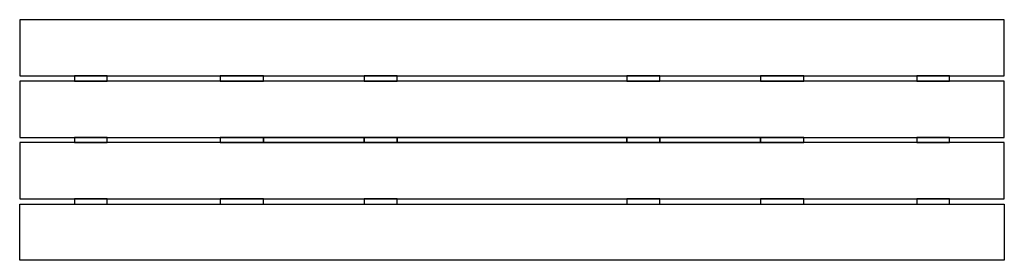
# Model space of a CAD drawing. Header units: inches. Extents: x -35.4 to 35.4, y -8.7 to 8.7.
import ezdxf

# ---------------------------------------------------------------- set-up
doc = ezdxf.new("R2010")
doc.units = ezdxf.units.IN
doc.header["$MEASUREMENT"] = 0
doc.layers.add('72_EGR_BASE_D2_IMPORT', color=7, linetype='Continuous')

# ---------------------------------------------------------------- blocks, each defined once
blk = doc.blocks.new('b11367b5-85c5-43f4-9dba-008c996dc676')
at = {"layer": '72_EGR_BASE_D2_IMPORT', "color": 18, "true_color": 0x000000}
for points in [[(-31.50487212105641, 4.621078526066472, -2.220446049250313e-16), (35.44667657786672, 4.621078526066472, -2.220446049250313e-16), (35.44667657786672, 8.66082734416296, -2.220446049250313e-16), (-35.44667657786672, 8.66082734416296, -2.220446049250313e-16), (-35.44667657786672, 4.621078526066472, -2.220446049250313e-16)], [(-31.50487212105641, 4.621078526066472, -2.220446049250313e-16), (-31.50487212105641, 4.226956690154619, -2.220446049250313e-16), (-29.13978944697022, 4.226956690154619, -2.220446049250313e-16), (-29.13978944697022, 4.621078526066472, -2.220446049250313e-16)], [(-21.01967226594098, 4.621078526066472, -2.220446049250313e-16), (-21.01967226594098, 4.226956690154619, -2.220446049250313e-16), (-17.88593772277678, 4.226956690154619, -2.220446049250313e-16), (-17.88593772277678, 4.621078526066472, -2.220446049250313e-16)], [(-10.63301752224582, 4.621078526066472, -2.220446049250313e-16), (-10.63301752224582, 4.226956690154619, -2.220446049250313e-16), (-8.26793484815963, 4.226956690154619, -2.220446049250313e-16), (-8.26793484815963, 4.621078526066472, -2.220446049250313e-16)], [(8.267934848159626, 4.621078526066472, -2.220446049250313e-16), (8.267934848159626, 4.226956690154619, -2.220446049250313e-16), (10.63301752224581, 4.226956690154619, -2.220446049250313e-16), (10.63301752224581, 4.621078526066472, -2.220446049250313e-16)], [(17.88593772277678, 4.621078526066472, -2.220446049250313e-16), (17.88593772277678, 4.226956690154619, -2.220446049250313e-16), (21.01967226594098, 4.226956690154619, -2.220446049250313e-16), (21.01967226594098, 4.621078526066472, -2.220446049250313e-16)], [(29.13978944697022, 4.621078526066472, -2.220446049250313e-16), (29.13978944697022, 4.226956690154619, -2.220446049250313e-16), (31.5048721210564, 4.226956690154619, -2.220446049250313e-16), (31.5048721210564, 4.621078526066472, -2.220446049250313e-16)], [(-31.50487212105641, 0.1872078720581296, -2.220446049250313e-16), (35.44667657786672, 0.1872078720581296, -2.220446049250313e-16), (35.44667657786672, 4.226956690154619, -2.220446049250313e-16), (-35.44667657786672, 4.226956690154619, -2.220446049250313e-16), (-35.44667657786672, 0.1872078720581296, -2.220446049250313e-16)], [(-31.50487212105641, 0.1872078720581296, -2.220446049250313e-16), (-31.50487212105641, -0.1872078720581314, -2.220446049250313e-16), (-29.13978944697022, -0.1872078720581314, -2.220446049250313e-16), (-29.13978944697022, 0.1872078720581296, -2.220446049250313e-16)], [(-21.01967226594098, 0.1872078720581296, -2.220446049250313e-16), (-21.01967226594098, -0.1872078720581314, -2.220446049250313e-16), (-17.88593772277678, -0.1872078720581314, -2.220446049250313e-16), (-17.88593772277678, 0.1872078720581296, -2.220446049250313e-16)], [(-17.88593772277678, 0.1872078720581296, -2.220446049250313e-16), (-17.88593772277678, -0.1872078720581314, -2.220446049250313e-16), (-10.63301752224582, -0.1872078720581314, -2.220446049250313e-16), (-10.63301752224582, 0.1872078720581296, -2.220446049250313e-16)], [(-10.63301752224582, 0.1872078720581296, -2.220446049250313e-16), (-10.63301752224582, -0.1872078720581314, -2.220446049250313e-16), (-8.26793484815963, -0.1872078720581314, -2.220446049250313e-16), (-8.26793484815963, 0.1872078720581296, -2.220446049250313e-16)], [(-8.26793484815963, 0.1872078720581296, -2.220446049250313e-16), (-8.26793484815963, -0.1872078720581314, -2.220446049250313e-16), (8.267934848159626, -0.1872078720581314, -2.220446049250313e-16), (8.267934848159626, 0.1872078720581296, -2.220446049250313e-16)], [(8.267934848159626, 0.1872078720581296, -2.220446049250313e-16), (8.267934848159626, -0.1872078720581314, -2.220446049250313e-16), (10.63301752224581, -0.1872078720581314, -2.220446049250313e-16), (10.63301752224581, 0.1872078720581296, -2.220446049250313e-16)], [(10.63301752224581, 0.1872078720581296, -2.220446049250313e-16), (10.63301752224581, -0.1872078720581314, -2.220446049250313e-16), (17.88593772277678, -0.1872078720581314, -2.220446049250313e-16), (17.88593772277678, 0.1872078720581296, -2.220446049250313e-16)], [(17.88593772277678, 0.1872078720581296, -2.220446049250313e-16), (17.88593772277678, -0.1872078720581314, -2.220446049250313e-16), (21.01967226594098, -0.1872078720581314, -2.220446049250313e-16), (21.01967226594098, 0.1872078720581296, -2.220446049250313e-16)], [(29.13978944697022, 0.1872078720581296, -2.220446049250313e-16), (29.13978944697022, -0.1872078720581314, -2.220446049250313e-16), (31.5048721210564, -0.1872078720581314, -2.220446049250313e-16), (31.5048721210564, 0.1872078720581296, -2.220446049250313e-16)], [(-31.50487212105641, -4.226956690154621, -2.220446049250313e-16), (35.44667657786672, -4.226956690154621, -2.220446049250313e-16), (35.44667657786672, -0.1872078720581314, -2.220446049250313e-16), (-35.44667657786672, -0.1872078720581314, -2.220446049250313e-16), (-35.44667657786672, -4.226956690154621, -2.220446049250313e-16)], [(-31.50487212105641, -4.226956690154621, -2.220446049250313e-16), (-31.50487212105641, -4.621078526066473, -2.220446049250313e-16), (-29.13978944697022, -4.621078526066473, -2.220446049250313e-16), (-29.13978944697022, -4.226956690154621, -2.220446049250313e-16)], [(-21.01967226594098, -4.226956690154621, -2.220446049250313e-16), (-21.01967226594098, -4.621078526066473, -2.220446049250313e-16), (-17.88593772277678, -4.621078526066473, -2.220446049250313e-16), (-17.88593772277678, -4.226956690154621, -2.220446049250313e-16)], [(-10.63301752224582, -4.226956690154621, -2.220446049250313e-16), (-10.63301752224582, -4.621078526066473, -2.220446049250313e-16), (-8.26793484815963, -4.621078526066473, -2.220446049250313e-16), (-8.26793484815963, -4.226956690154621, -2.220446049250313e-16)], [(8.267934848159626, -4.226956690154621, -2.220446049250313e-16), (8.267934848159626, -4.621078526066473, -2.220446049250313e-16), (10.63301752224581, -4.621078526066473, -2.220446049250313e-16), (10.63301752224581, -4.226956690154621, -2.220446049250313e-16)], [(17.88593772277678, -4.226956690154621, -2.220446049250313e-16), (17.88593772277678, -4.621078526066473, -2.220446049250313e-16), (21.01967226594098, -4.621078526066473, -2.220446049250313e-16), (21.01967226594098, -4.226956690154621, -2.220446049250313e-16)], [(29.13978944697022, -4.226956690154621, -2.220446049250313e-16), (29.13978944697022, -4.621078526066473, -2.220446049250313e-16), (31.5048721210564, -4.621078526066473, -2.220446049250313e-16), (31.5048721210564, -4.226956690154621, -2.220446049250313e-16)], [(-31.50487212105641, -4.621078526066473, -2.220446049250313e-16), (35.44667657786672, -4.621078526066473, -2.220446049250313e-16), (35.44667657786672, -8.660827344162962, -2.220446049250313e-16), (-35.44667657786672, -8.660827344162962, -2.220446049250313e-16), (-35.44667657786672, -4.621078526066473, -2.220446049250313e-16)]]:
    blk.add_polyline3d(points, close=True, dxfattribs=at)
blk = doc.blocks.new('11a4fe75-3d15-4c44-9049-bc547ed2a99e')
at = {"layer": '72_EGR_BASE_D2_IMPORT'}
blk.add_blockref('b11367b5-85c5-43f4-9dba-008c996dc676', (0, 0), dxfattribs=at)

msp = doc.modelspace()

# ---------------------------------------------------------------- block references
at = {"color": 7, "true_color": 0xffffff}
msp.add_blockref('11a4fe75-3d15-4c44-9049-bc547ed2a99e', (0, 0), dxfattribs=at)

doc.saveas('drawing.dxf')
